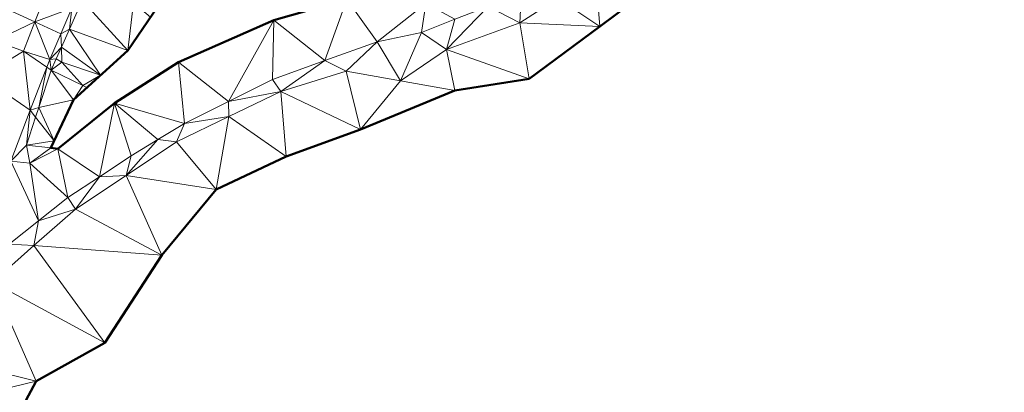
# Model space of a CAD drawing. Header units: metres. Extents: x 3490451 to 6981510, y 5754235 to 11509207.
# Tile 57 of 77: x 3490790 to 3490872, y 5754502 to 5754533. Entities that reach past the tile are written whole.
import ezdxf

# ---------------------------------------------------------------- set-up
doc = ezdxf.new("R2010")
doc.units = ezdxf.units.M
doc.layers.add('Kartierung-05$0$$VERB', color=7, linetype='Continuous', lineweight=18, true_color=0x82563a)

msp = doc.modelspace()

# ---------------------------------------------------------------- linework, layer by layer
at = {"layer": 'Kartierung-05$0$$VERB', "color": 1, "lineweight": 50, "ltscale": 0.02}
for points in [[(3490786.991, 5754496.069), (3490790.906, 5754503.359), (3490796.637, 5754506.555), (3490801.394, 5754513.844), (3490805.925, 5754519.332), (3490811.773, 5754522.08), (3490817.989, 5754524.34), (3490825.857, 5754527.595), (3490832.055, 5754528.554), (3490837.954, 5754532.93), (3490843.644, 5754537.183), (3490847.394, 5754540.965), (3490849.802, 5754546.678), (3490856.245, 5754548.413), (3490864.06, 5754556.94), (3490871.341, 5754566.533), (3490875.544, 5754577.233)], [(3490802.322, 5754536.451), (3490798.548, 5754530.924), (3490794.014, 5754526.816), (3490792.134, 5754522.801), (3490792.722, 5754522.72), (3490797.44, 5754526.54), (3490802.792, 5754529.962), (3490810.737, 5754533.457), (3490816.839, 5754535.214)]]:
    msp.add_lwpolyline(points, dxfattribs=at)
at = {"layer": 'Kartierung-05$0$$VERB'}
for points in [[(3490834.439, 5754535.287, 156.671), (3490837.954, 5754532.93, 156.166), (3490837.594, 5754537.351, 156.421)], [(3490837.954, 5754532.93, 156.166), (3490843.644, 5754537.183, 155.79), (3490837.594, 5754537.351, 156.421)], [(3490790.803, 5754533.301, 161.315), (3490792.034, 5754536.488, 161.421), (3490787.94, 5754534.615, 161.387)], [(3490790.803, 5754533.301, 161.315), (3490792.034, 5754536.488, 161.421), (3490793.893, 5754534.441, 161.247)], [(3490831.425, 5754535.996, 156.796), (3490831.284, 5754533.223, 156.921), (3490828.645, 5754534.603, 157.004)], [(3490831.425, 5754535.996, 156.796), (3490834.439, 5754535.287, 156.671), (3490831.284, 5754533.223, 156.921)], [(3490794.753, 5754535.087, 161.209), (3490793.686, 5754532.703, 161.129), (3490798.548, 5754530.924, 159.208)], [(3490794.753, 5754535.087, 161.209), (3490793.686, 5754532.703, 161.129), (3490793.893, 5754534.441, 161.247)], [(3490794.753, 5754535.087, 161.209), (3490798.548, 5754530.924, 159.208), (3490799.043, 5754534.893, 160.068)], [(3490815.005, 5754530.076, 158.017), (3490810.737, 5754533.457, 158.309), (3490816.839, 5754535.214, 157.797)], [(3490815.005, 5754530.076, 158.017), (3490816.839, 5754535.214, 157.797), (3490819.376, 5754531.639, 157.658)], [(3490816.839, 5754535.214, 157.797), (3490819.376, 5754531.639, 157.658), (3490823.429, 5754534.854, 157.357)], [(3490834.439, 5754535.287, 156.671), (3490837.954, 5754532.93, 156.166), (3490831.284, 5754533.223, 156.921)], [(3490790.803, 5754533.301, 161.315), (3490787.94, 5754534.615, 161.387), (3490787.459, 5754531.735, 161.215)], [(3490790.803, 5754533.301, 161.315), (3490792.964, 5754532.309, 161.173), (3490793.893, 5754534.441, 161.247)], [(3490792.964, 5754532.309, 161.173), (3490793.686, 5754532.703, 161.129), (3490793.893, 5754534.441, 161.247)], [(3490800.435, 5754533.688, 159.362), (3490798.548, 5754530.924, 159.208), (3490799.043, 5754534.893, 160.068)], [(3490819.376, 5754531.639, 157.658), (3490823.429, 5754534.854, 157.357), (3490823.058, 5754532.436, 157.387)], [(3490825.851, 5754533.52, 157.196), (3490823.429, 5754534.854, 157.357), (3490823.058, 5754532.436, 157.387)], [(3490831.284, 5754533.223, 156.921), (3490825.147, 5754530.996, 157.232), (3490828.645, 5754534.603, 157.004)], [(3490825.851, 5754533.52, 157.196), (3490825.147, 5754530.996, 157.232), (3490828.645, 5754534.603, 157.004)], [(3490806.967, 5754526.668, 158.696), (3490802.792, 5754529.962, 159.004), (3490810.737, 5754533.457, 158.309)], [(3490806.967, 5754526.668, 158.696), (3490810.737, 5754533.457, 158.309), (3490810.634, 5754528.512, 158.376)], [(3490815.005, 5754530.076, 158.017), (3490810.737, 5754533.457, 158.309), (3490810.634, 5754528.512, 158.376)], [(3490825.851, 5754533.52, 157.196), (3490825.147, 5754530.996, 157.232), (3490823.058, 5754532.436, 157.387)], [(3490790.803, 5754533.301, 161.315), (3490789.858, 5754530.854, 161.233), (3490787.459, 5754531.735, 161.215)], [(3490790.803, 5754533.301, 161.315), (3490789.858, 5754530.854, 161.233), (3490792.035, 5754530.177, 161.1)], [(3490790.803, 5754533.301, 161.315), (3490792.964, 5754532.309, 161.173), (3490792.035, 5754530.177, 161.1)], [(3490793.007, 5754531.187, 161.078), (3490792.964, 5754532.309, 161.173), (3490793.686, 5754532.703, 161.129)], [(3490793.007, 5754531.187, 161.078), (3490793.686, 5754532.703, 161.129), (3490796.281, 5754528.87, 159.499)], [(3490793.686, 5754532.703, 161.129), (3490796.281, 5754528.87, 159.499), (3490798.548, 5754530.924, 159.208)], [(3490832.055, 5754528.554, 156.193), (3490831.284, 5754533.223, 156.921), (3490825.147, 5754530.996, 157.232)], [(3490832.055, 5754528.554, 156.193), (3490837.954, 5754532.93, 156.166), (3490831.284, 5754533.223, 156.921)], [(3490786.341, 5754528.73, 161.127), (3490789.858, 5754530.854, 161.233), (3490787.459, 5754531.735, 161.215)], [(3490793.007, 5754531.187, 161.078), (3490792.964, 5754532.309, 161.173), (3490792.035, 5754530.177, 161.1)], [(3490821.316, 5754528.399, 157.319), (3490819.376, 5754531.639, 157.658), (3490823.058, 5754532.436, 157.387)], [(3490821.316, 5754528.399, 157.319), (3490825.147, 5754530.996, 157.232), (3490823.058, 5754532.436, 157.387)], [(3490792.582, 5754530.239, 161.046), (3490793.007, 5754531.187, 161.078), (3490792.035, 5754530.177, 161.1)], [(3490792.582, 5754530.239, 161.046), (3490793.007, 5754531.187, 161.078), (3490793.054, 5754529.938, 160.836)], [(3490793.007, 5754531.187, 161.078), (3490796.281, 5754528.87, 159.499), (3490793.054, 5754529.938, 160.836)], [(3490815.005, 5754530.076, 158.017), (3490816.774, 5754529.203, 157.833), (3490819.376, 5754531.639, 157.658)], [(3490821.316, 5754528.399, 157.319), (3490816.774, 5754529.203, 157.833), (3490819.376, 5754531.639, 157.658)], [(3490821.316, 5754528.399, 157.319), (3490825.857, 5754527.595, 156.805), (3490825.147, 5754530.996, 157.232)], [(3490825.857, 5754527.595, 156.805), (3490832.055, 5754528.554, 156.193), (3490825.147, 5754530.996, 157.232)], [(3490790.414, 5754525.941, 160.957), (3490786.341, 5754528.73, 161.127), (3490789.858, 5754530.854, 161.233)], [(3490791.792, 5754529.541, 161.079), (3490790.414, 5754525.941, 160.957), (3490789.858, 5754530.854, 161.233)], [(3490791.792, 5754529.541, 161.079), (3490789.858, 5754530.854, 161.233), (3490792.035, 5754530.177, 161.1)], [(3490791.792, 5754529.541, 161.079), (3490792.158, 5754529.292, 161.014), (3490792.035, 5754530.177, 161.1)], [(3490792.582, 5754530.239, 161.046), (3490792.158, 5754529.292, 161.014), (3490792.035, 5754530.177, 161.1)], [(3490792.582, 5754530.239, 161.046), (3490792.158, 5754529.292, 161.014), (3490793.054, 5754529.938, 160.836)], [(3490815.005, 5754530.076, 158.017), (3490811.338, 5754527.501, 158.251), (3490810.634, 5754528.512, 158.376)], [(3490815.005, 5754530.076, 158.017), (3490816.774, 5754529.203, 157.833), (3490811.338, 5754527.501, 158.251)], [(3490791.792, 5754529.541, 161.079), (3490791.124, 5754526.163, 160.889), (3490790.414, 5754525.941, 160.957)], [(3490791.792, 5754529.541, 161.079), (3490791.124, 5754526.163, 160.889), (3490792.158, 5754529.292, 161.014)], [(3490791.124, 5754526.163, 160.889), (3490794.014, 5754526.816, 159.789), (3490792.158, 5754529.292, 161.014)], [(3490792.158, 5754529.292, 161.014), (3490794.79, 5754528.01, 159.706), (3490793.054, 5754529.938, 160.836)], [(3490794.014, 5754526.816, 159.789), (3490792.158, 5754529.292, 161.014), (3490794.79, 5754528.01, 159.706)], [(3490796.281, 5754528.87, 159.499), (3490794.79, 5754528.01, 159.706), (3490793.054, 5754529.938, 160.836)], [(3490797.44, 5754526.54, 159.52), (3490802.792, 5754529.962, 159.004), (3490803.3, 5754524.825, 159.016)], [(3490806.967, 5754526.668, 158.696), (3490802.792, 5754529.962, 159.004), (3490803.3, 5754524.825, 159.016)], [(3490790.414, 5754525.941, 160.957), (3490786.341, 5754528.73, 161.127), (3490788.793, 5754521.705, 160.814)], [(3490795.126, 5754527.824, 159.646), (3490796.281, 5754528.87, 159.499), (3490794.79, 5754528.01, 159.706)], [(3490806.967, 5754526.668, 158.696), (3490811.338, 5754527.501, 158.251), (3490810.634, 5754528.512, 158.376)], [(3490817.989, 5754524.34, 155.917), (3490816.774, 5754529.203, 157.833), (3490811.338, 5754527.501, 158.251)], [(3490821.316, 5754528.399, 157.319), (3490817.989, 5754524.34, 155.917), (3490816.774, 5754529.203, 157.833)], [(3490795.126, 5754527.824, 159.646), (3490794.014, 5754526.816, 159.789), (3490794.79, 5754528.01, 159.706)], [(3490821.316, 5754528.399, 157.319), (3490817.989, 5754524.34, 155.917), (3490825.857, 5754527.595, 156.805)], [(3490792.41, 5754523.391, 160.037), (3490791.124, 5754526.163, 160.889), (3490794.014, 5754526.816, 159.789)], [(3490806.967, 5754526.668, 158.696), (3490806.982, 5754525.407, 158.732), (3490811.338, 5754527.501, 158.251)], [(3490806.982, 5754525.407, 158.732), (3490811.773, 5754522.08, 156.393), (3490811.338, 5754527.501, 158.251)], [(3490811.773, 5754522.08, 156.393), (3490817.989, 5754524.34, 155.917), (3490811.338, 5754527.501, 158.251)], [(3490790.861, 5754525.37, 160.857), (3490791.124, 5754526.163, 160.889), (3490790.414, 5754525.941, 160.957)], [(3490790.861, 5754525.37, 160.857), (3490792.41, 5754523.391, 160.037), (3490791.124, 5754526.163, 160.889)], [(3490796.2, 5754520.401, 159.832), (3490792.722, 5754522.72, 160.031), (3490797.44, 5754526.54, 159.52)], [(3490796.2, 5754520.401, 159.832), (3490797.44, 5754526.54, 159.52), (3490798.846, 5754522.15, 159.539)], [(3490801.073, 5754523.487, 159.278), (3490797.44, 5754526.54, 159.52), (3490798.846, 5754522.15, 159.539)], [(3490801.073, 5754523.487, 159.278), (3490797.44, 5754526.54, 159.52), (3490803.3, 5754524.825, 159.016)], [(3490806.967, 5754526.668, 158.696), (3490806.982, 5754525.407, 158.732), (3490803.3, 5754524.825, 159.016)], [(3490790.414, 5754525.941, 160.957), (3490790.089, 5754523.034, 160.764), (3490788.793, 5754521.705, 160.814)], [(3490790.861, 5754525.37, 160.857), (3490790.414, 5754525.941, 160.957), (3490790.089, 5754523.034, 160.764)], [(3490790.861, 5754525.37, 160.857), (3490792.41, 5754523.391, 160.037), (3490790.089, 5754523.034, 160.764)], [(3490806.982, 5754525.407, 158.732), (3490802.625, 5754523.314, 159.214), (3490803.3, 5754524.825, 159.016)], [(3490806.982, 5754525.407, 158.732), (3490805.925, 5754519.332, 156.938), (3490802.625, 5754523.314, 159.214)], [(3490806.982, 5754525.407, 158.732), (3490805.925, 5754519.332, 156.938), (3490811.773, 5754522.08, 156.393)], [(3490801.073, 5754523.487, 159.278), (3490802.625, 5754523.314, 159.214), (3490803.3, 5754524.825, 159.016)], [(3490790.089, 5754523.034, 160.764), (3490788.793, 5754521.705, 160.814), (3490790.38, 5754521.533, 160.364)], [(3490792.41, 5754523.391, 160.037), (3490792.134, 5754522.801, 160.08), (3490790.089, 5754523.034, 160.764)], [(3490792.134, 5754522.801, 160.08), (3490790.089, 5754523.034, 160.764), (3490790.38, 5754521.533, 160.364)], [(3490792.134, 5754522.801, 160.08), (3490790.38, 5754521.533, 160.364), (3490792.722, 5754522.72, 160.031)], [(3490790.38, 5754521.533, 160.364), (3490792.722, 5754522.72, 160.031), (3490793.555, 5754518.653, 160.124)], [(3490796.2, 5754520.401, 159.832), (3490792.722, 5754522.72, 160.031), (3490793.555, 5754518.653, 160.124)], [(3490801.073, 5754523.487, 159.278), (3490798.405, 5754520.506, 159.635), (3490798.846, 5754522.15, 159.539)], [(3490801.073, 5754523.487, 159.278), (3490798.405, 5754520.506, 159.635), (3490802.625, 5754523.314, 159.214)], [(3490798.405, 5754520.506, 159.635), (3490805.925, 5754519.332, 156.938), (3490802.625, 5754523.314, 159.214)], [(3490796.2, 5754520.401, 159.832), (3490798.405, 5754520.506, 159.635), (3490798.846, 5754522.15, 159.539)], [(3490791.098, 5754516.714, 160.328), (3490788.793, 5754521.705, 160.814), (3490788.642, 5754514.775, 160.533)], [(3490791.098, 5754516.714, 160.328), (3490788.793, 5754521.705, 160.814), (3490790.38, 5754521.533, 160.364)], [(3490791.098, 5754516.714, 160.328), (3490790.38, 5754521.533, 160.364), (3490793.555, 5754518.653, 160.124)], [(3490796.2, 5754520.401, 159.832), (3490794.185, 5754517.699, 160.055), (3490793.555, 5754518.653, 160.124)], [(3490798.405, 5754520.506, 159.635), (3490801.394, 5754513.844, 157.169), (3490794.185, 5754517.699, 160.055)], [(3490796.2, 5754520.401, 159.832), (3490798.405, 5754520.506, 159.635), (3490794.185, 5754517.699, 160.055)], [(3490798.405, 5754520.506, 159.635), (3490801.394, 5754513.844, 157.169), (3490805.925, 5754519.332, 156.938)], [(3490791.098, 5754516.714, 160.328), (3490794.185, 5754517.699, 160.055), (3490793.555, 5754518.653, 160.124)], [(3490791.098, 5754516.714, 160.328), (3490790.72, 5754514.654, 160.345), (3490794.185, 5754517.699, 160.055)], [(3490790.72, 5754514.654, 160.345), (3490801.394, 5754513.844, 157.169), (3490794.185, 5754517.699, 160.055)], [(3490791.098, 5754516.714, 160.328), (3490790.72, 5754514.654, 160.345), (3490788.642, 5754514.775, 160.533)], [(3490790.72, 5754514.654, 160.345), (3490787.255, 5754511.608, 160.636), (3490788.642, 5754514.775, 160.533)], [(3490790.72, 5754514.654, 160.345), (3490796.637, 5754506.555, 157.306), (3490787.255, 5754511.608, 160.636)], [(3490790.72, 5754514.654, 160.345), (3490796.637, 5754506.555, 157.306), (3490801.394, 5754513.844, 157.169)], [(3490790.906, 5754503.359, 158.008), (3490787.255, 5754511.608, 160.636), (3490783.376, 5754505.213, 160.678)], [(3490790.906, 5754503.359, 158.008), (3490796.637, 5754506.555, 157.306), (3490787.255, 5754511.608, 160.636)], [(3490781.459, 5754501.073, 160.627), (3490790.906, 5754503.359, 158.008), (3490783.376, 5754505.213, 160.678)], [(3490781.459, 5754501.073, 160.627), (3490786.991, 5754496.069, 158.089), (3490790.906, 5754503.359, 158.008)]]:
    msp.add_3dface(points, dxfattribs=at)

doc.saveas('drawing.dxf')
